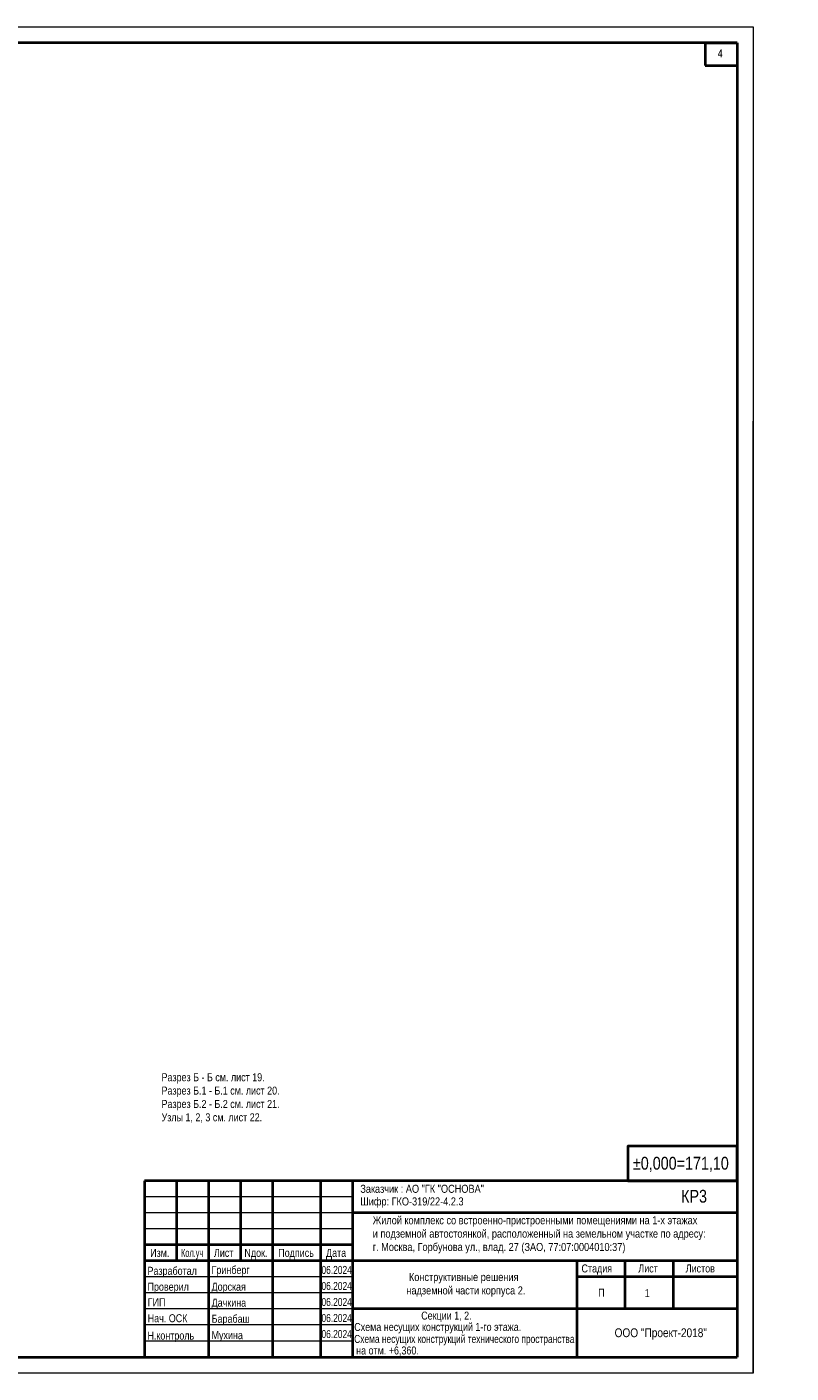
# Model space of a CAD drawing. Extents: x 26966 to 148137, y 549733 to 633733.
# Tile 28 of 28: x 100433 to 148137, y 549733 to 633733. Entities that reach past the tile are written whole.
import ezdxf

# ---------------------------------------------------------------- set-up
doc = ezdxf.new("R2010")
doc.units = 0
doc.header["$LTSCALE"] = 1000
doc.header["$MEASUREMENT"] = 0
for name, color, linetype, lineweight in [('СК-110-О-РАЗМЕРЫ', 7, 'Continuous', 15), ('СК-200-Р(амка)', 7, 'Continuous', 40), ('СК-210-Р-РАМКА ЛИНИИ ТОНКИЕ', 7, 'Continuous', 15), ('СК-220-Р-РАМКА ТЕКСТ', 7, 'Continuous', 15), ('СК-300-Р(азмеры)', 7, 'Continuous', 20), ('СК-400-Т(екст)', 7, 'Continuous', 20)]:
    doc.layers.add(name, color=color, linetype=linetype, lineweight=lineweight)
doc.styles.add('MtXpl_Arial_Narrow', font='ARIALN.TTF')
doc.styles.add('RUSS', font='arial.ttf', dxfattribs={"width": 0.8})

# ---------------------------------------------------------------- blocks, each defined once
blk = doc.blocks.new('A$C06ddc9a3')
at = {"layer": 'СК-400-Т(екст)', "linetype": 'Continuous', "insert": (240, 1981), "char_height": 250, "attachment_point": 1}
blk.add_mtext_dynamic_manual_height_columns('\\A1;{\\fArial Narrow|b0|i0|c204|p34;Шифр: ГКО-319/22-4.\\fArial Narrow|b0|i0|c0|p34;2\\fArial Narrow|b0|i0|c204|p34;.3          \\W0.8;                                                                                            }', width=11667.29, gutter_width=1250, heights=[0], dxfattribs=at)
at = {"layer": 'СК-400-Т(екст)', "insert": (628, 1393), "char_height": 250, "attachment_point": 1, "style": 'MtXpl_Arial_Narrow'}
blk.add_mtext('Жилой комплекс со встроенно-пристроенными помещениями на 1-х этажах^Jи подземной автостоянкой, расположенный на земельном участке по адресу: ^Jг. Москва, Горбунова ул., влад. 27 (ЗАО, 77:07:0004010:37)', dxfattribs=at)
blk = doc.blocks.new('A$C96adbfd2')
at = {"layer": 'СК-200-Р(амка)', "lineweight": 40, "ltscale": 2}
for p, q in [((-18500, 5500), (-18500, 0)), ((0, 5500), (-18500, 5500)), ((-17500, 5500), (-17500, 3000)), ((-16500, 5500), (-16500, 0)), ((-15500, 5500), (-15500, 3000)), ((-14500, 5500), (-14500, 0)), ((-13000, 5500), (-13000, 0)), ((-12000, 5500), (-12000, 0)), ((0, 4500), (-12000, 4500)), ((0, 3000), (-18500, 3000)), ((-5000, 3000), (-5000, 15)), ((-3500, 3000), (-3500, 1500)), ((-2000, 3000), (-2000, 1500)), ((0, 2500), (-5000, 2500)), ((0, 1500), (-12000, 1500))]:
    blk.add_line(p, q, dxfattribs=at)
at = {"layer": 'СК-200-Р(амка)', "color": 7, "lineweight": 15}
for p, q in [((-12000, 5000), (-18500, 5000)), ((-12000, 4500), (-18500, 4500)), ((-12000, 4000), (-18500, 4000)), ((-12000, 2500), (-18500, 2500)), ((-12000, 2000), (-18500, 2000)), ((-12000, 1500), (-18500, 1500)), ((-12000, 1000), (-18500, 1000)), ((-12000, 500), (-18500, 500))]:
    blk.add_line(p, q, dxfattribs=at)
at = {"layer": 'СК-200-Р(амка)', "ltscale": 2}
blk.add_line((-12000, 3500), (-18500, 3500), dxfattribs=at)
at = {"layer": 'СК-220-Р-РАМКА ТЕКСТ'}
blk.add_line((-12000, 3000), (-18500, 3000), dxfattribs=at)
blk.add_line((-12000, 3000), (-18500, 3000), dxfattribs=at)
at = {"layer": 'СК-400-Т(екст)', "lineweight": 40, "ltscale": 2}
blk.add_lwpolyline([(-3405, 5500), (0, 5500), (0, 6578), (-3405, 6578)], close=True, dxfattribs=at)
blk.add_blockref('A$C06ddc9a3', (-12000, 3000))
at = {"layer": 'СК-220-Р-РАМКА ТЕКСТ', "color": 7, "style": 'RUSS', "width": 0.8}
for s, p in [('Изм.', (-18319, 3126)), ('Лист', (-16328, 3126)), ('Nдок.', (-15377, 3126)), ('Подпись', (-14321, 3126)), ('Дата', (-12830, 3126))]:
    blk.add_text(s, height=250, dxfattribs=at).set_placement(p)
at = {"layer": 'СК-220-Р-РАМКА ТЕКСТ', "style": 'RUSS'}
for s, width, p in [('Разработал', 0.8, (-18403, 2565)), ('Гринберг', 0.8, (-16403, 2593)), ('06.2024', 0.75, (-12972, 2593)), ('Проверил', 0.8, (-18402, 2069)), ('Дорская', 0.8, (-16402, 2069)), ('06.2024', 0.75, (-12972, 2093)), ('ГИП', 0.8, (-18396, 1586)), ('Дачкина', 0.8, (-16401, 1570)), ('06.2024', 0.75, (-12972, 1593)), ('Нач. ОСК', 0.8, (-18396, 1086)), ('Барабаш', 0.8, (-16401, 1070)), ('06.2024', 0.75, (-12972, 1093)), ('06.2024', 0.75, (-12972, 593)), ('Н.контроль', 0.8, (-18403, 545)), ('Мухина', 0.8, (-16403, 558))]:
    blk.add_text(s, height=250, dxfattribs=dict(at, width=width)).set_placement(p)
at = {"layer": 'СК-220-Р-РАМКА ТЕКСТ', "color": 7, "insert": (-17355, 3375), "char_height": 250, "attachment_point": 1, "style": 'RUSS'}
blk.add_mtext_dynamic_manual_height_columns('\\A1;{\\fArial Narrow|b0|i0|c204|p34;Кол.уч}', width=11667.29, gutter_width=1250, heights=[0], dxfattribs=at)
at = {"layer": 'СК-220-Р-РАМКА ТЕКСТ', "color": 7, "char_height": 250, "attachment_point": 4, "style": 'RUSS'}
for s, insert in [('\\A1;Стадия', (-4856, 2729)), ('\\A1;Лист', (-3082, 2762)), ('\\A1;Листов', (-1603, 2762)), ('\\A1;П', (-4337, 2011))]:
    blk.add_mtext(s, dxfattribs=dict(at, insert=insert))
at = {"layer": 'СК-400-Т(екст)', "lineweight": 40, "ltscale": 2, "style": 'RUSS', "width": 0.8}
for s, p in [('%%P0,000=171,10', (-3251, 5847)), ('КР3', (-1746, 4817))]:
    blk.add_text(s, height=400, dxfattribs=at).set_placement(p)
at = {"layer": 'СК-400-Т(екст)', "linetype": 'Continuous'}
for s, width, gutter_width, insert, char_height, attachment_point in [('\\A1;{\\fArial Narrow|b0|i0|c204|p34;Заказчик :\\fArial Narrow|b0|i0|c0|p34; \\fArial Narrow|b0|i0|c204|p34;АО "ГК "ОСНОВА\\fArial Narrow|b0|i0|c0|p34;"\\fArial Narrow|b0|i0|c204|p34;\\P          \\W0.8;                                                                                            }', 11667.29, 1250, (-11760, 5375), 250, 1), ('\\A1;{\\fArial Narrow|b0|i0|c204|p34;\\W1;ООО "Проект-2018"}', 13925.35, 1492, (-2382, 896), 274.51, 2)]:
    blk.add_mtext_dynamic_manual_height_columns(s, width=width, gutter_width=gutter_width, heights=[0], dxfattribs=dict(at, insert=insert, char_height=char_height, attachment_point=attachment_point))
at = {"layer": 'СК-400-Т(екст)', "insert": (-10322, 2621), "char_height": 250, "attachment_point": 1, "style": 'MtXpl_Arial_Narrow'}
blk.add_mtext(' Конструктивные решения ^Jнадземной части корпуса 2.', dxfattribs=at)

msp = doc.modelspace()

# ---------------------------------------------------------------- linework, layer by layer
at = {"layer": 'СК-110-О-РАЗМЕРЫ'}
msp.add_line((145765.8, 633733), (145765.8, 549733), dxfattribs=at)
at = {"layer": 'СК-200-Р(амка)'}
for p, q in [((144765.8, 632733), (30965.8, 632733)), ((144765.8, 632733), (144765.8, 550733)), ((30965.8, 550733), (144765.8, 550733))]:
    msp.add_line(p, q, dxfattribs=at)
at = {"layer": 'СК-200-Р(амка)', "lineweight": 40, "ltscale": 2}
for p, q in [((142765.8, 632733), (142765.8, 631333)), ((142765.8, 632733), (144765.8, 632733)), ((144765.8, 632733), (144765.8, 631333)), ((142765.8, 631333), (144765.8, 631333))]:
    msp.add_line(p, q, dxfattribs=at)
at = {"layer": 'СК-210-Р-РАМКА ЛИНИИ ТОНКИЕ'}
for p, q in [((26965.8, 633733), (145765.8, 633733)), ((145765.8, 549733), (145765.8, 609133)), ((145765.8, 549733), (145765.8, 609133)), ((145765.8, 549733), (26965.8, 549733))]:
    msp.add_line(p, q, dxfattribs=at)

# ---------------------------------------------------------------- block references
at = {"layer": 'СК-300-Р(азмеры)', "xscale": 2, "yscale": 2, "zscale": 2}
msp.add_blockref('A$C96adbfd2', (144765.8, 550733), dxfattribs=at)

# ---------------------------------------------------------------- texts
at = {"layer": 'СК-220-Р-РАМКА ТЕКСТ', "style": 'RUSS', "width": 0.8}
msp.add_text('4', height=500, dxfattribs=at).set_placement((143556.4, 631831.1))
at = {"layer": 'СК-220-Р-РАМКА ТЕКСТ', "color": 1, "style": 'RUSS', "width": 0.8}
msp.add_text('1', height=500, dxfattribs=at).set_placement((138994.7, 554470.3))
at = {"layer": 'СК-220-Р-РАМКА ТЕКСТ', "color": 7, "style": 'RUSS'}
for s, width, p in [('Секции 1, 2. ', 0.8, (125046.4, 553068.4)), ('Схема несущих конструкций 1-го этажа.', 0.8, (120868.2, 552359.7)), ('Схема несущих конструкций технического пространства', 0.75, (120863.4, 551612.2)), ('  на отм. +6,360.', 0.8, (120675.3, 550893.8))]:
    msp.add_text(s, height=500, dxfattribs=dict(at, width=width)).set_placement(p)
at = {"layer": 'СК-220-Р-РАМКА ТЕКСТ', "insert": (124371, 566896.2), "char_height": 500, "width": 31067.545, "attachment_point": 5, "rotation": 360, "style": 'RUSS'}
msp.add_mtext('\\pxql;Разрез Б - Б см. лист 19.\\PРазрез Б.1 - Б.1 см. лист 20.\\PРазрез Б.2 - Б.2 см. лист 21.^JУзлы 1, 2, 3 см. лист 22.', dxfattribs=at)

doc.saveas('drawing.dxf')
